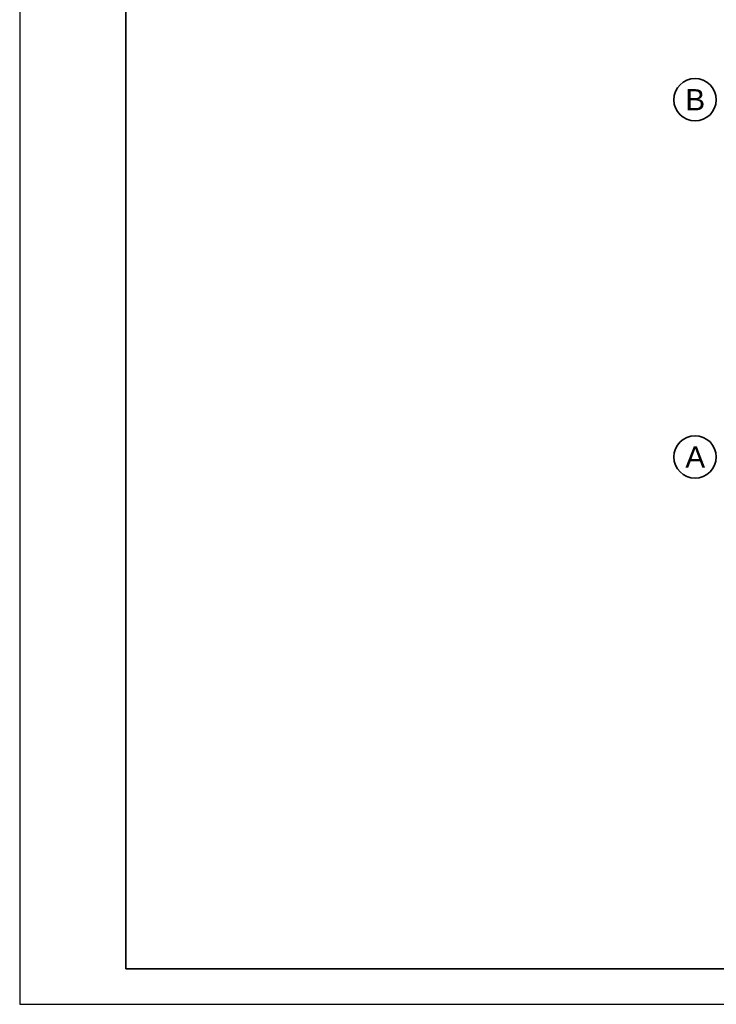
# Model space of a CAD drawing. Header units: millimetres. Extents: x -148444 to 51443, y -4810 to 453290.
# Tile 246 of 256: x -3557 to 6290, y 137990 to 151908. Entities that reach past the tile are written whole.
import ezdxf

# ---------------------------------------------------------------- set-up
doc = ezdxf.new("R2010")
doc.units = ezdxf.units.MM
doc.layers.add('CP_FRREF', color=251, linetype='Continuous', lineweight=35)
doc.layers.add('CP_LINENORM', color=253, linetype='Continuous')
doc.layers.add('Konstrukcja - Siatka mod', color=8, linetype='Continuous')
doc.styles.add('STYL_AUTOMATYCZNY_1', font='arial.ttf')

msp = doc.modelspace()

# ---------------------------------------------------------------- linework, layer by layer
at = {"layer": 'CP_FRREF'}
for p, q in [((-2057, 167190), (-2057, 138490)), ((-2057, 138490), (50943, 138490))]:
    msp.add_line(p, q, dxfattribs=at)
at = {"layer": 'CP_LINENORM', "linetype": 'Continuous'}
for p, q in [((-3557, 167690), (-3557, 137990)), ((-3557, 137990), (51443, 137990))]:
    msp.add_line(p, q, dxfattribs=at)
at = {"layer": 'Konstrukcja - Siatka mod', "color": 8, "linetype": 'Continuous', "lineweight": 35, "ltscale": 100}
for centre in [(5990, 150777), (5990, 145727)]:
    msp.add_circle(centre, 300, dxfattribs=at)

# ---------------------------------------------------------------- texts
at = {"layer": 'Konstrukcja - Siatka mod', "color": 8, "linetype": 'Continuous', "lineweight": 13, "char_height": 300, "attachment_point": 1, "style": 'STYL_AUTOMATYCZNY_1'}
for s, insert in [('\\A1;{\\pql;\\pt0;\\fArial|b0|i0|c238|p0;\\W1.000000;B}', (5853, 150927)), ('\\A1;{\\pql;\\pt0;\\fArial|b0|i0|c238|p0;\\W1.000000;A}', (5853, 145877))]:
    msp.add_mtext(s, dxfattribs=dict(at, insert=insert))

doc.saveas('drawing.dxf')
